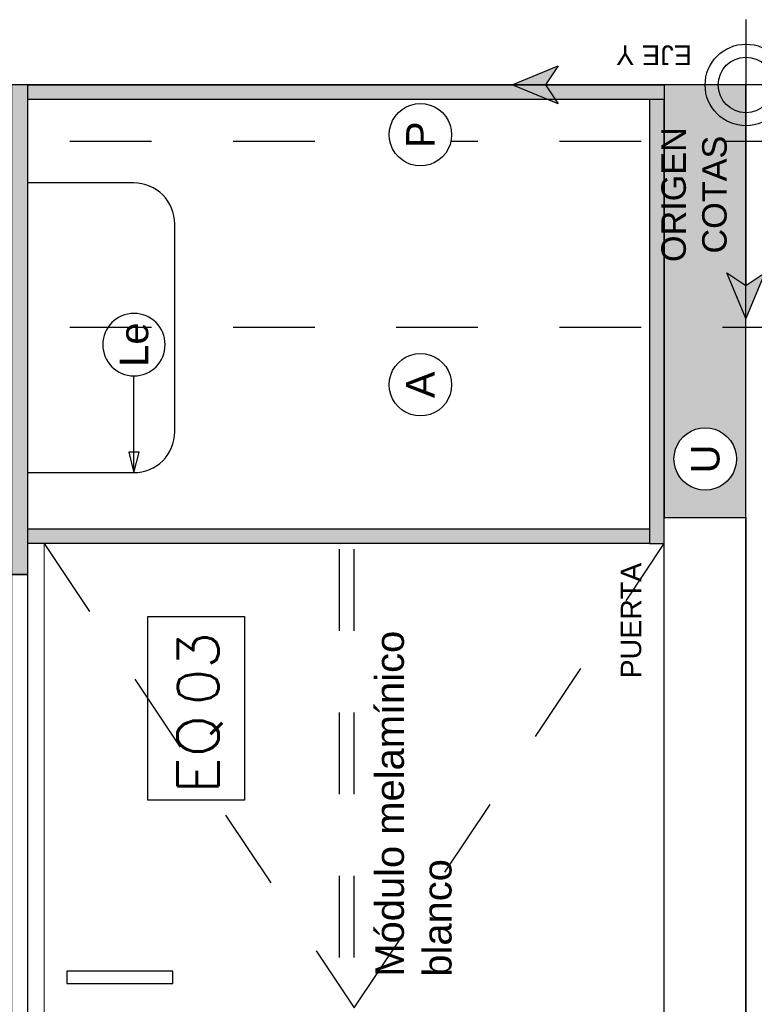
# Model space of a CAD drawing. Extents: x 1 to 126, y -14 to 17.
# Tile 107 of 132: x 87.109 to 88.01, y 0.182 to 1.389. Entities that reach past the tile are written whole.
import ezdxf
from ezdxf.enums import TextEntityAlignment as Align

# ---------------------------------------------------------------- set-up
doc = ezdxf.new("R2010")
doc.units = 0
doc.set_wipeout_variables(frame=1)
doc.header["$PDMODE"] = 3
doc.linetypes.add('DASHDOT', pattern=[1, 0.5, -0.25, 0, -0.25])
doc.linetypes.add('HIDDEN2', pattern=[0.1875, 0.125, -0.0625])
for name, color, linetype in [('0A-ALBA-0', 251, 'Continuous'), ('A PROYECCION 2', 2, 'Continuous'), ('A SANITARIO', 5, 'Continuous'), ('A-ALBA-0', 9, 'Continuous'), ('A-ALBA-2', 2, 'Continuous'), ('A-ANNO-NIV', 2, 'Continuous'), ('A-ANNO-SIMB', 2, 'Continuous'), ('A-ANNO-SIMB @ 20', 2, 'Continuous'), ('A-ANNO-SIMB-AXIS', 1, 'Continuous'), ('A-ANOT-COTA-PARC', 1, 'Continuous'), ('A-EQPM-FIJO', 1, 'Continuous'), ('TEXTOS', 2, 'Continuous'), ('TXT PLANILLAS', 3, 'Continuous')]:
    doc.layers.add(name, color=color, linetype=linetype)
doc.layers.add('A-ALBA-4', color=2, linetype='Continuous', lineweight=25)
doc.styles.add('ARIAL', font='arial.ttf')
doc.styles.add('BIS-ANOT', font='swiss.ttf')
doc.styles.add('BIS-COTA', font='swissb.ttf')
doc.styles.add('E5-10', font='micross.ttf', dxfattribs={"height": 0.015})
doc.styles.add('E5-100', font='micross.ttf')
doc.styles.add('ROMANS', font='romans.shx')
doc.dimstyles.new('BIS-COTA-NIVE', dxfattribs={"dimscale": 1.8, "dimtxt": 0.0018, "dimasz": 0.0015, "dimexe": 0, "dimexo": 0, "dimgap": 0.0027, "dimtad": 2, "dimtih": 1, "dimtoh": 1, "dimzin": 1, "dimdsep": 46, "dimtxsty": 'BIS-COTA', "dimblk1": 'MARK1', "dimblk2": 'MARK2', "dimsah": 1, "dimcen": 0.0015, "dimclrd": 1, "dimclre": 1, "dimaunit": 1, "dimadec": 0, "dimazin": 0, "dimtfac": 1, "dimtix": 1, "dimtofl": 0, "dimtmove": 2, "dimatfit": 3, "dimldrblk": 'MARK1', "dimfxl": 1, "dimtolj": 1, "dimarcsym": 0})
doc.dimstyles.new('BIS-COTA-PARC', dxfattribs={"dimscale": 0, "dimtxt": 0.0018, "dimasz": 0.001, "dimexe": 0.0015, "dimexo": 0, "dimgap": 0.0005, "dimtad": 1, "dimdec": 0, "dimlfac": 100, "dimzin": 9, "dimdsep": 46, "dimtxsty": 'BIS-COTA', "dimblk": 'OBLIQUE', "dimcen": 2.5, "dimclrd": 256, "dimclre": 251, "dimclrt": 2, "dimadec": 1, "dimazin": 2, "dimtfac": 1, "dimtdec": 0, "dimtix": 1, "dimtmove": 2, "dimatfit": 3, "dimldrblk": 'DOT', "dimfxl": 0.0015, "dimfxlon": 1, "dimtolj": 1, "dimtzin": 0, "dimarcsym": 0})

# ---------------------------------------------------------------- blocks, each defined once
blk = doc.blocks.new('_Oblique')
at = {"color": 0, "lineweight": -2}
blk.add_line((-0.5, -0.5), (0.5, 0.5), dxfattribs=at)
blk = doc.blocks.new('*D443')
at = {"layer": 'A-ANOT-COTA-PARC', "color": 251, "lineweight": -2, "transparency": 16777216}
for p, q in [((88.1218, 1.309), (88.1818, 1.309)), ((88.1818, -2.091), (88.1218, -2.091))]:
    blk.add_line(p, q, dxfattribs=at)
at = {"layer": 'A-ANOT-COTA-PARC', "lineweight": -2, "transparency": 16777216}
blk.add_line((88.1518, 1.309), (88.1518, -2.091), dxfattribs=at)
at = {"layer": 'Defpoints', "color": 0, "transparency": 16777216}
for p in [(85.7878, 1.309), (88.1518, -2.091), (88.7727, -2.091)]:
    blk.add_point(p, dxfattribs=at)
at = {"layer": 'A-ANOT-COTA-PARC', "lineweight": -2, "transparency": 16777216, "xscale": 0.02, "yscale": 0.02, "zscale": 0.02}
for p, rotation in [((88.1518, 1.309), 90), ((88.1518, -2.091), 270)]:
    blk.add_blockref('_Oblique', p, dxfattribs=dict(at, rotation=rotation))
at = {"layer": 'A-ANOT-COTA-PARC', "color": 2, "transparency": 16777216, "insert": (88.1233, -0.391), "char_height": 0.036, "attachment_point": 5, "rotation": 90, "style": 'BIS-COTA'}
blk.add_mtext('\\A1;340', dxfattribs=at)
blk = doc.blocks.new('_Dot')
at = {"color": 0, "linetype": 'ByBlock', "lineweight": -2}
blk.add_line((-0.5, 0), (-1, 0), dxfattribs=at)
at = {"color": 0, "linetype": 'ByBlock', "const_width": 0.5}
blk.add_lwpolyline([(-0.25, 0, 1), (0.25, 0, 1)], format="xyb", close=True, dxfattribs=at)
blk = doc.blocks.new('A-ANNO-NOM-2')
blk.add_wipeout([(0, -0.001913), (0.000299, -0.00189), (0.000591, -0.00182), (0.000869, -0.001705), (0.001125, -0.001548), (0.001353, -0.001353), (0.001548, -0.001125), (0.001705, -0.000869), (0.00182, -0.000591), (0.00189, -0.000299), (0.001913, 0), (0.00189, 0.000299), (0.00182, 0.000591), (0.001705, 0.000869), (0.001548, 0.001125), (0.001353, 0.001353), (0.001125, 0.001548), (0.000869, 0.001705), (0.000591, 0.00182), (0.000299, 0.00189), (0, 0.001913), (-0.000299, 0.00189), (-0.000591, 0.00182), (-0.000869, 0.001705), (-0.001125, 0.001548), (-0.001353, 0.001353), (-0.001548, 0.001125), (-0.001705, 0.000869), (-0.00182, 0.000591), (-0.00189, 0.000299), (-0.001913, 0), (-0.00189, -0.000299), (-0.00182, -0.000591), (-0.001705, -0.000869), (-0.001548, -0.001125), (-0.001353, -0.001353), (-0.001125, -0.001548), (-0.000869, -0.001705), (-0.000591, -0.00182), (-0.000299, -0.00189)])
blk.add_lwpolyline([(0, -0.001913), (0.000299, -0.00189), (0.000591, -0.00182), (0.000869, -0.001705), (0.001125, -0.001548), (0.001353, -0.001353), (0.001548, -0.001125), (0.001705, -0.000869), (0.00182, -0.000591), (0.00189, -0.000299), (0.001913, 0), (0.00189, 0.000299), (0.00182, 0.000591), (0.001705, 0.000869), (0.001548, 0.001125), (0.001353, 0.001353), (0.001125, 0.001548), (0.000869, 0.001705), (0.000591, 0.00182), (0.000299, 0.00189), (0, 0.001913), (-0.000299, 0.00189), (-0.000591, 0.00182), (-0.000869, 0.001705), (-0.001125, 0.001548), (-0.001353, 0.001353), (-0.001548, 0.001125), (-0.001705, 0.000869), (-0.00182, 0.000591), (-0.00189, 0.000299), (-0.001913, 0), (-0.00189, -0.000299), (-0.00182, -0.000591), (-0.001705, -0.000869), (-0.001548, -0.001125), (-0.001353, -0.001353), (-0.001125, -0.001548), (-0.000869, -0.001705), (-0.000591, -0.00182), (-0.000299, -0.00189)], close=True)
at = {"color": 1, "linetype": 'Continuous', "style": 'E5-100'}
blk.add_attdef('LETRA', text='', height=0.00175, dxfattribs=at).set_placement((0, 0), align=Align.MIDDLE_CENTER)
blk = doc.blocks.new('*U585')
blk.add_lwpolyline([(0.007846, 0), (0.006596, -0.000312), (0.006596, 0.000313)], close=True)
blk.add_wipeout([(0, -0.001913), (0.000299, -0.00189), (0.000591, -0.00182), (0.000869, -0.001705), (0.001125, -0.001548), (0.001353, -0.001353), (0.001548, -0.001125), (0.001705, -0.000869), (0.00182, -0.000591), (0.00189, -0.000299), (0.001913, 0), (0.00189, 0.000299), (0.00182, 0.000591), (0.001705, 0.000869), (0.001548, 0.001125), (0.001353, 0.001353), (0.001125, 0.001548), (0.000869, 0.001705), (0.000591, 0.00182), (0.000299, 0.00189), (0, 0.001913), (-0.000299, 0.00189), (-0.000591, 0.00182), (-0.000869, 0.001705), (-0.001125, 0.001548), (-0.001353, 0.001353), (-0.001548, 0.001125), (-0.001705, 0.000869), (-0.00182, 0.000591), (-0.00189, 0.000299), (-0.001913, 0), (-0.00189, -0.000299), (-0.00182, -0.000591), (-0.001705, -0.000869), (-0.001548, -0.001125), (-0.001353, -0.001353), (-0.001125, -0.001548), (-0.000869, -0.001705), (-0.000591, -0.00182), (-0.000299, -0.00189)])
at = {"linetype": 'Continuous'}
blk.add_line((0.007846, 0), (0.001913, 0), dxfattribs=at)
blk.add_circle((0, 0), 0.001913)
at = {"color": 1, "linetype": 'Continuous', "style": 'E5-100'}
blk.add_attdef('LETRA', text='', height=0.00175, dxfattribs=at).set_placement((0, 0), align=Align.MIDDLE_CENTER)
blk = doc.blocks.new('*D375')
at = {"layer": 'A-ANNO-NIV', "color": 1, "lineweight": -2, "transparency": 16777216}
for p, q in [((86.4995, -0.387), (86.4995, -0.327)), ((86.4995, -0.327), (86.5746, -0.4873)), ((86.5746, -0.4873), (86.5746, -0.4273))]:
    blk.add_line(p, q, dxfattribs=at)
at = {"layer": 'Defpoints', "color": 0, "transparency": 16777216}
for p in [(87.9995, 1.309), (86.4995, -0.387), (86.5746, -0.4273)]:
    blk.add_point(p, dxfattribs=at)
at = {"layer": 'A-ANNO-NIV', "color": 0, "transparency": 16777216, "insert": (86.5746, -0.3067), "char_height": 0.036, "attachment_point": 5, "rotation": 90, "style": 'BIS-COTA'}
blk.add_mtext('\\A1;+1.50', dxfattribs=at)
blk = doc.blocks.new('MARK1')
at = {"color": 0}
for p, q in [((1, 0), (-1, 0)), ((0, 1.5), (0, -1.5))]:
    blk.add_line(p, q, dxfattribs=at)
blk.add_lwpolyline([(0.5, 0.5), (-0.5, -0.5)], dxfattribs=at)
blk = doc.blocks.new('MARK2')
at = {"color": 0}
for p, q in [((1, 0), (-1, 0)), ((0, 1.5), (0, -1.5))]:
    blk.add_line(p, q, dxfattribs=at)
blk.add_lwpolyline([(0.5, 0.5), (-0.5, -0.5)], dxfattribs=at)
blk = doc.blocks.new('A-ANNO-DET-EJE 2')
for points in [[(0, 0.2863), (0.0233, 0.2302), (0, 0.2457), (-0.0233, 0.2302)], [(-0.2863, 0), (-0.2302, 0.0233), (-0.2457, 0), (-0.2302, -0.0233)]]:
    blk.add_hatch(color=0).paths.add_polyline_path(points)
at = {"color": 0}
for p, q in [((0, -0.08), (0, 0.2457)), ((0.08, 0), (-0.2457, 0))]:
    blk.add_line(p, q, dxfattribs=at)
for points in [[(0, 0.2863), (0.0233, 0.2302), (0, 0.2457), (-0.0233, 0.2302)], [(-0.2863, 0), (-0.2302, 0.0233), (-0.2457, 0), (-0.2302, -0.0233)]]:
    blk.add_lwpolyline(points, close=True, dxfattribs=at)
at = {"color": 0, "ltscale": 1.5}
for radius in [0.05, 0.034]:
    blk.add_circle((0, 0), radius, dxfattribs=at)
at = {"color": 0, "insert": (0.0487, 0.066), "char_height": 0.024, "width": 0.234553, "attachment_point": 7, "rotation": 90, "style": 'E5-10'}
blk.add_mtext('{\\fArial|b0|i0|c238|p34;EJE Y}', dxfattribs=at)
at = {"color": 0, "style": 'E5-10'}
for s, insert, char_height, width, attachment_point in [('{\\fArial|b0|i0|c238|p34;ORIGEN\\fArial|b0|i0|c0|p34;\\P\\fArial|b0|i0|c238|p34;COTAS}', (-0.1344, 0.0634), 0.03, 0.19717, 5), ('{\\fArial|b0|i0|c238|p34;EJE X}', (-0.1843, -0.02), 0.024, 0.234553, 1)]:
    blk.add_mtext(s, dxfattribs=dict(at, insert=insert, char_height=char_height, width=width, attachment_point=attachment_point))
blk = doc.blocks.new('*D383')
at = {"layer": 'A-ANOT-COTA-PARC', "color": 251, "lineweight": -2, "transparency": 16777216}
for p, q in [((88.0713, 1.309), (88.1313, 1.309)), ((88.0713, 1.009), (88.1313, 1.009))]:
    blk.add_line(p, q, dxfattribs=at)
at = {"layer": 'A-ANOT-COTA-PARC', "lineweight": -2, "transparency": 16777216}
for p, q in [((88.1013, 1.309), (88.1013, 1.1875)), ((88.1013, 1.009), (88.1013, 1.1305))]:
    blk.add_line(p, q, dxfattribs=at)
at = {"layer": 'Defpoints', "color": 0, "transparency": 16777216}
for p in [(87.9995, 1.309, -0.0005), (87.9995, 1.009), (88.1013, 1.009)]:
    blk.add_point(p, dxfattribs=at)
at = {"layer": 'A-ANOT-COTA-PARC', "lineweight": -2, "transparency": 16777216, "xscale": 0.02, "yscale": 0.02, "zscale": 0.02}
for p, rotation in [((88.1013, 1.309), 90), ((88.1013, 1.009), 270)]:
    blk.add_blockref('_Oblique', p, dxfattribs=dict(at, rotation=rotation))
at = {"layer": 'A-ANOT-COTA-PARC', "color": 2, "transparency": 16777216, "insert": (88.1013, 1.159), "char_height": 0.036, "attachment_point": 5, "rotation": 180, "style": 'BIS-COTA'}
blk.add_mtext('\\A1;30', dxfattribs=at)
blk = doc.blocks.new('EQ08')
at = {"layer": 'TXT PLANILLAS', "ltscale": 0.3, "elevation": 25.6}
blk.add_lwpolyline([(90.6711, -2.7224), (90.9521, -2.7224), (90.9521, -2.8702), (90.6711, -2.8702)], close=True, dxfattribs=at)
at = {"layer": 'TXT PLANILLAS', "ltscale": 0.3, "style": 'ROMANS', "text_generation_flag": 6, "width": 1.1}
blk.add_text('EQ', height=0.0624, rotation=180, dxfattribs=at).set_placement((90.6807, -2.8303, 25.6))
at = {"layer": 'TXT PLANILLAS', "ltscale": 0.3, "style": 'ROMANS', "text_generation_flag": 6, "width": 1.05}
blk.add_attdef('08', text='', height=0.0624, rotation=180, dxfattribs=at).set_placement((90.8724, -2.7992, 25.6), align=Align.MIDDLE)

msp = doc.modelspace()

# ---------------------------------------------------------------- hatches: boundary and pattern name
h = msp.add_hatch(color=252)
h.dxf.hatch_style = 1
h.paths.add_polyline_path([(87.1195, 0.709), (87.1195, 1.309), (87.0995, 1.309), (87.0995, 0.709)])
h = msp.add_hatch(color=252)
h.dxf.hatch_style = 1
h.paths.add_polyline_path([(87.1195, 1.291), (87.1195, 1.309), (87.8995, 1.309), (87.8995, 1.291)])
h = msp.add_hatch(color=251)
h.dxf.hatch_style = 1
h.paths.add_polyline_path([(87.8995, 1.291), (87.8995, 1.309), (87.9995, 1.309), (87.9995, 0.779), (87.8995, 0.779)])
h = msp.add_hatch(color=252)
h.dxf.hatch_style = 1
h.paths.add_polyline_path([(87.8995, 0.747), (87.8995, 1.291), (87.8815, 1.291), (87.8815, 0.747)])
h = msp.add_hatch(color=252)
h.dxf.hatch_style = 1
h.paths.add_polyline_path([(87.8815, 0.747), (87.1195, 0.747), (87.1195, 0.765), (87.8815, 0.765)])

# ---------------------------------------------------------------- linework, layer by layer
at = {"elevation": 0.0005}
msp.add_lwpolyline([(87.9995, 0.779), (87.9995, 1.309), (87.8995, 1.309), (87.8995, 0.779)], close=True, dxfattribs=at)
at = {"layer": '0A-ALBA-0', "ltscale": 0.5, "elevation": 0}
msp.add_lwpolyline([(87.1195, 0.8339), (87.2495, 0.8339, 0.414214), (87.2995, 0.8839), (87.2995, 1.0196), (87.2995, 1.1389, 0.414214), (87.2495, 1.1889), (87.1195, 1.1889)], format="xyb", dxfattribs=at)
at = {"layer": 'A PROYECCION 2', "linetype": 'Continuous', "lineweight": 13}
for p, q in [((87.8995, 0.747, -0.0005), (87.1395, 0.747, -0.0005)), ((87.8995, -1.5307, -0.0005), (87.8995, 0.747, -0.0005))]:
    msp.add_line(p, q, dxfattribs=at)
at = {"layer": 'A PROYECCION 2', "linetype": 'Continuous', "lineweight": 13, "elevation": -0.0005}
for points in [[(87.1195, -1.529), (87.1195, 0.747)], [(87.1395, -1.529), (87.1395, 0.747)]]:
    msp.add_lwpolyline(points, dxfattribs=at)
at = {"layer": 'A SANITARIO', "linetype": 'ByBlock', "elevation": -0.0005}
msp.add_lwpolyline([(87.1671, 0.208), (87.2971, 0.208), (87.2971, 0.223), (87.1671, 0.223)], close=True, dxfattribs=at)
at = {"layer": 'A-ALBA-0', "linetype": 'HIDDEN2', "ltscale": 0.2}
for p, q in [((87.5015, -0.96, -0.0005), (87.5015, 0.747, -0.0005)), ((87.5195, -0.96, -0.0005), (87.5195, 0.747, -0.0005))]:
    msp.add_line(p, q, dxfattribs=at)
at = {"layer": 'A-ALBA-0', "linetype": 'HIDDEN2', "ltscale": 0.2, "elevation": -0.0005}
msp.add_lwpolyline([(87.1395, 0.747), (87.5195, 0.178), (87.8995, 0.747)], dxfattribs=at)
at = {"layer": 'A-ALBA-2', "linetype": 'DASHDOT', "ltscale": 0.1}
msp.add_line((88.471, 1.2396), (86.5895, 1.2396), dxfattribs=at)
at = {"layer": 'A-ALBA-4'}
for points in [[(87.1195, 0.709), (87.1195, 1.309), (87.0995, 1.309), (87.0995, 0.709)], [(87.1195, 1.291), (87.1195, 1.309), (87.8995, 1.309), (87.8995, 1.291)], [(87.8995, 0.747), (87.8995, 1.291), (87.8815, 1.291), (87.8815, 0.747)], [(87.8815, 0.747), (87.1195, 0.747), (87.1195, 0.765), (87.8815, 0.765)]]:
    msp.add_lwpolyline(points, close=True, dxfattribs=at)
at = {"layer": 'A-ALBA-4', "elevation": 0.0005}
msp.add_lwpolyline([(87.8995, 0.779), (87.9995, 0.779), (87.9995, -1.561), (87.8995, -1.561)], close=True, dxfattribs=at)
at = {"layer": 'A-EQPM-FIJO', "elevation": 0.0005}
msp.add_lwpolyline([(87.1195, 0.709), (87.0995, 0.709), (87.0995, -1.491), (87.1195, -1.491)], close=True, dxfattribs=at)

# ---------------------------------------------------------------- block references
at = {"layer": 'A-ANNO-SIMB', "color": 253, "xscale": 0.8, "yscale": 0.8, "zscale": 0.8, "rotation": 90}
msp.add_blockref('EQ08', (85.0887, -72.1041, -60.4805), dxfattribs=at).add_auto_attribs({'08': '03'})
at = {"layer": 'A-ANNO-SIMB-AXIS', "rotation": 89.99999999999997}
msp.add_blockref('A-ANNO-DET-EJE 2', (87.9995, 1.309, -0.0005), dxfattribs=at)

# ---------------------------------------------------------------- texts
at = {"layer": 'TEXTOS', "attachment_point": 7, "rotation": 90, "style": 'ARIAL'}
for s, width, insert, char_height in [('\\A1;PUERTA', 0.646215, (87.8715, 0.5818, -0.0005), 0.025), ('\\A1;Módulo melamínico blanco', 0.502726, (87.6392, 0.2163), 0.035)]:
    msp.add_mtext_dynamic_manual_height_columns(s, width=width, gutter_width=12.5, heights=[0], dxfattribs=dict(at, insert=insert, char_height=char_height))

# ---------------------------------------------------------------- dimensions: what is measured, and where the dimension line sits
at = {"layer": 'A-ANOT-COTA-PARC'}
dim = msp.add_linear_dim(base=(88.1518, -2.091, 0.0005), p1=(85.7878, 1.309, 0.0005), p2=(88.7727, -2.091, 0.0005), angle=270, dimstyle='BIS-COTA-PARC', override={"dimscale": 0, "dimtix": 1, "dimtofl": 1, "dimtmove": 2, "dimatfit": 3}, dxfattribs=at)
dim.commit()
dim.dimension.update_dxf_attribs({"geometry": '*D443', "text_midpoint": (88.1233, -0.391, 0.0005)})
dim = msp.add_linear_dim(base=(88.1013, 1.009), p1=(87.9995, 1.309, -0.0005), p2=(87.9995, 1.009), angle=90, dimstyle='BIS-COTA-PARC', override={"dimscale": 0, "dimtix": 1, "dimtofl": 1, "dimtmove": 2, "dimatfit": 3}, dxfattribs=at)
dim.commit()
dim.dimension.update_dxf_attribs({"geometry": '*D383', "text_midpoint": (88.1013, 1.159), "text_rotation": 180})

# ---------------------------------------------------------------- next in the draw order: block references
at = {"layer": 'A-ANNO-SIMB @ 20', "linetype": 'Continuous'}
ref = msp.add_blockref('*U585', (87.2495, 0.9908, 0), dxfattribs=dict(at, xscale=-20, yscale=20, zscale=20, rotation=89.99999999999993))
ref.add_attrib('LETRA', 'Le', dxfattribs={"layer": '0', "color": 1, "linetype": 'Continuous', "height": 0.035, "rotation": 90, "style": 'E5-100'}).set_placement((87.2495, 0.9908, 0), align=Align.MIDDLE_CENTER)
ref = msp.add_blockref('A-ANNO-NOM-2', (87.9496, 0.8507, 0.0005), dxfattribs=dict(at, xscale=-20, yscale=20, zscale=20, rotation=89.99999999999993))
ref.add_attrib('LETRA', 'U', dxfattribs={"layer": '0', "color": 1, "linetype": 'Continuous', "height": 0.035, "rotation": 90, "style": 'BIS-ANOT', "text_generation_flag": 2}).set_placement((87.9496, 0.8507, 0.0005), align=Align.MIDDLE_CENTER)

# ---------------------------------------------------------------- next in the draw order: linework, layer by layer
at = {"layer": 'A-ALBA-2', "linetype": 'DASHDOT', "ltscale": 0.1}
msp.add_line((88.471, 1.0116), (86.5895, 1.0116), dxfattribs=at)
at = {"layer": 'A-ALBA-4'}
msp.add_lwpolyline([(85.3595, -2.091), (87.9995, -2.091), (87.9995, 1.309), (85.6395, 1.309)], close=True, dxfattribs=at)

# ---------------------------------------------------------------- next in the draw order: dimensions: what is measured, and where the dimension line sits
at = {"layer": 'A-ANNO-NIV'}
dim = msp.add_ordinate_dim(feature_location=(86.4995, -0.387, -0.0005), offset=(0.0751, -0.0404), dtype=0, origin=(87.9995, 1.309, -0.0005), dimstyle='BIS-COTA-NIVE', override={"dimscale": 0, "dimpost": '+<>', "dimtix": 1, "dimtofl": 0, "dimtmove": 2, "dimatfit": 3}, dxfattribs=at)
dim.commit()
dim.dimension.update_dxf_attribs({"geometry": '*D375', "text_midpoint": (86.5746, -0.3067, -0.0005), "text_rotation": 180})

# ---------------------------------------------------------------- next in the draw order: block references
at = {"layer": 'A-ANNO-SIMB @ 20', "linetype": 'Continuous'}
ref = msp.add_blockref('A-ANNO-NOM-2', (87.6006, 1.248), dxfattribs=dict(at, xscale=-20, yscale=20, zscale=20, rotation=89.99999999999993))
ref.add_attrib('LETRA', 'P', dxfattribs={"layer": '0', "color": 1, "linetype": 'Continuous', "height": 0.035, "rotation": 90, "style": 'BIS-ANOT'}).set_placement((87.6006, 1.248), align=Align.MIDDLE_CENTER)
ref = msp.add_blockref('A-ANNO-NOM-2', (87.6006, 0.9416), dxfattribs=dict(at, xscale=-20, yscale=20, zscale=20, rotation=89.99999999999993))
ref.add_attrib('LETRA', 'A', dxfattribs={"layer": '0', "color": 1, "linetype": 'Continuous', "height": 0.035, "rotation": 90, "style": 'BIS-ANOT'}).set_placement((87.6006, 0.9416), align=Align.MIDDLE_CENTER)

doc.saveas('drawing.dxf')
